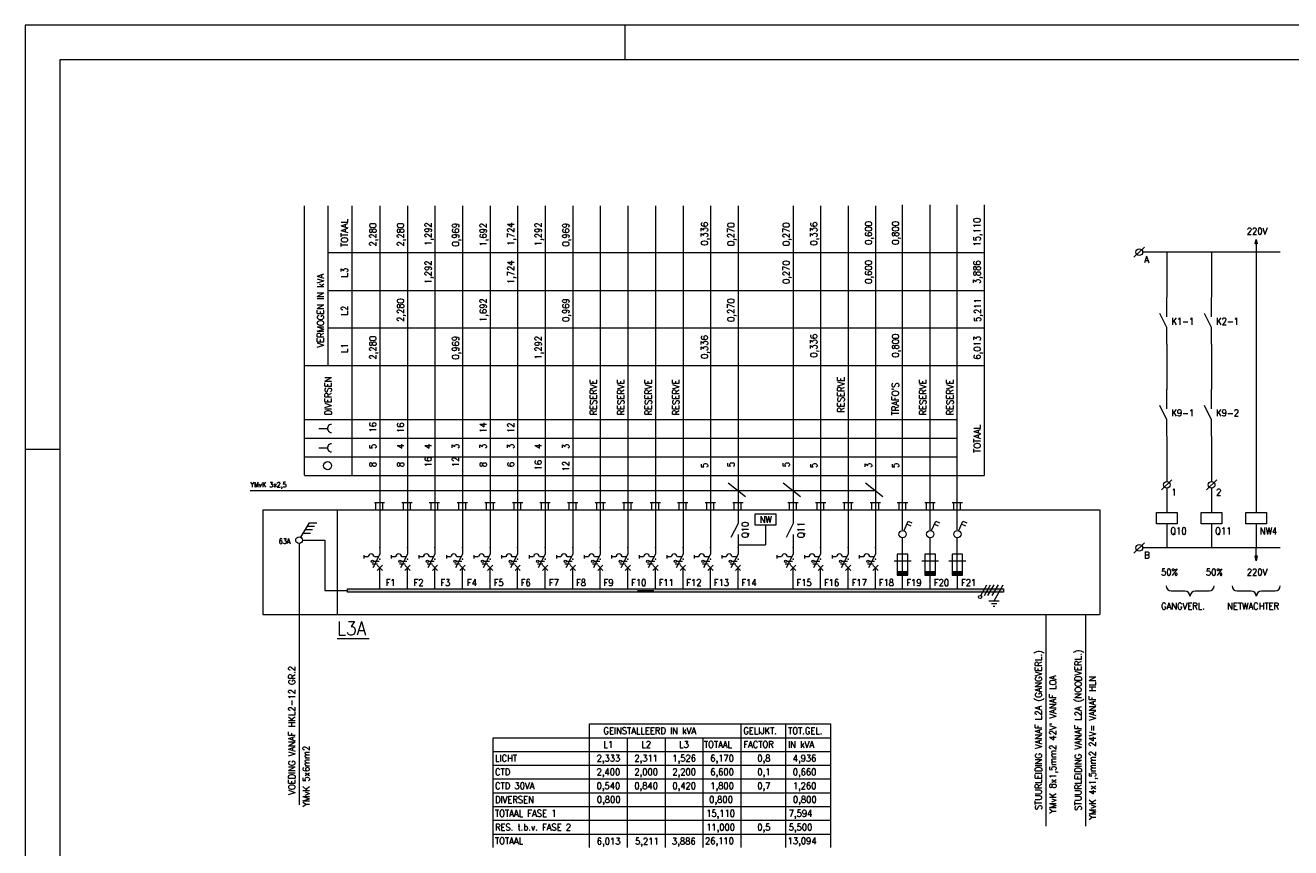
# Model space of a CAD drawing. Header units: metres. Extents: x 0 to 59.4, y 0 to 42.
# Tile 2 of 3: x 0 to 36.7, y 18.1 to 42. Entities that reach past the tile are written whole.
import ezdxf
from ezdxf.enums import TextEntityAlignment as Align

# ---------------------------------------------------------------- set-up
doc = ezdxf.new("R2010")
doc.units = ezdxf.units.M
doc.header["$MEASUREMENT"] = 0
doc.layers.add('Level 1', color=1, linetype='Continuous', lineweight=0)
doc.styles.add('Style-STANDARD', font='STANDARD.shx')

# ---------------------------------------------------------------- blocks, each defined once
blk = doc.blocks.new('A2')
at = {"layer": 'Level 1', "color": 1, "linetype": 'Continuous', "lineweight": 0}
for p, q in [((5.94, 4.2), (0, 4.2)), ((0, 4.2), (0, 0)), ((1.74, 4.1), (1.74, 4.2)), ((0, 2.97), (0.1, 2.97))]:
    blk.add_line(p, q, dxfattribs=at)
at = {"layer": 'Level 1', "color": 140, "linetype": 'Continuous', "lineweight": 0}
blk.add_3dface([(0.1, 0.1), (5.84, 0.1), (5.84, 4.1), (0.1, 4.1)], dxfattribs=at)

msp = doc.modelspace()

# ---------------------------------------------------------------- linework, layer by layer
at = {"layer": 'Level 1', "color": 1, "linetype": 'Continuous', "lineweight": 0}
for p, q in [((8.099, 28.948), (8.099, 36.76)), ((8.789, 32.121), (8.789, 36.76)), ((9.479, 28.948), (9.479, 36.76)), ((10.29, 36.76), (10.29, 26.663)), ((11.085, 36.76), (11.085, 26.663)), ((11.884, 36.76), (11.885, 26.663)), ((12.684, 36.76), (12.684, 26.663)), ((13.483, 36.76), (13.483, 26.663)), ((14.282, 36.76), (14.282, 26.663)), ((15.081, 36.76), (15.081, 26.663)), ((15.88, 36.76), (15.88, 26.663)), ((16.68, 36.76), (16.68, 26.663)), ((17.483, 36.76), (17.483, 26.663)), ((18.282, 36.76), (18.282, 26.663)), ((19.081, 36.76), (19.081, 26.663)), ((19.88, 36.76), (19.88, 26.663)), ((20.679, 36.76), (20.68, 27.544)), ((22.274, 36.76), (22.274, 27.544)), ((23.073, 36.76), (23.073, 26.663)), ((23.872, 36.76), (23.872, 26.663)), ((24.664, 36.76), (24.664, 26.663)), ((25.447, 27.365), (25.447, 36.791)), ((26.25, 27.365), (26.25, 36.791)), ((27.038, 27.365), (27.038, 36.791)), ((27.825, 28.936), (27.825, 36.791)), ((35.714, 35.791), (35.714, 35.42)), ((8.789, 35.408), (27.821, 35.408)), ((32.163, 35.272), (32.467, 35.568)), ((36.408, 35.42), (32.416, 35.42)), ((33.118, 35.42), (33.118, 34.11)), ((34.416, 35.42), (34.416, 34.11)), ((35.714, 35.42), (35.714, 27.869)), ((8.789, 34.308), (27.821, 34.308)), ((33.114, 33.545), (33.114, 34.106)), ((34.416, 33.545), (34.416, 34.106)), ((33.114, 33.229), (32.911, 33.635)), ((34.416, 33.229), (34.21, 33.635)), ((8.789, 33.221), (27.821, 33.221)), ((33.114, 32.75), (33.114, 33.229)), ((34.416, 32.75), (34.416, 33.229)), ((33.118, 32.746), (33.118, 31.436)), ((34.416, 32.746), (34.416, 31.436)), ((8.099, 32.129), (27.821, 32.129)), ((33.114, 30.875), (33.114, 31.44)), ((34.416, 30.875), (34.416, 31.44)), ((33.114, 30.559), (32.911, 30.968)), ((34.416, 30.559), (34.21, 30.968)), ((8.099, 30.562), (27.042, 30.562)), ((33.114, 30.079), (33.114, 30.559)), ((34.416, 30.079), (34.416, 30.559)), ((8.52, 30.305), (8.762, 30.305)), ((8.099, 30.02), (27.042, 30.02)), ((8.52, 29.743), (8.762, 29.743)), ((33.118, 30.076), (33.118, 28.766)), ((34.416, 30.076), (34.416, 28.766)), ((8.099, 29.486), (27.042, 29.486)), ((8.099, 28.944), (27.821, 28.944)), ((20.387, 28.726), (20.89, 28.328)), ((21.985, 28.726), (22.488, 28.328)), ((24.375, 28.726), (24.874, 28.328)), ((32.966, 28.52), (33.266, 28.816)), ((34.264, 28.52), (34.564, 28.816)), ((6.52, 28.507), (24.664, 28.507)), ((33.118, 28.571), (33.118, 27.869)), ((34.416, 28.571), (34.416, 27.869)), ((6.891, 27.946), (6.891, 24.909)), ((6.895, 27.946), (31.166, 27.946)), ((9.046, 27.946), (9.046, 24.909)), ((10.423, 28.145), (10.126, 28.145)), ((10.173, 27.942), (10.173, 28.145)), ((10.372, 27.942), (10.372, 28.145)), ((11.222, 28.145), (10.922, 28.145)), ((10.972, 27.942), (10.972, 28.145)), ((11.171, 27.942), (11.171, 28.145)), ((12.021, 28.145), (11.721, 28.145)), ((11.775, 27.942), (11.775, 28.145)), ((11.97, 27.942), (11.97, 28.145)), ((12.832, 28.145), (12.532, 28.145)), ((12.582, 27.942), (12.582, 28.145)), ((12.777, 27.942), (12.777, 28.145)), ((13.627, 28.145), (13.331, 28.145)), ((13.382, 27.942), (13.382, 28.145)), ((13.58, 27.942), (13.58, 28.145)), ((14.43, 28.145), (14.13, 28.145)), ((14.181, 27.942), (14.181, 28.145)), ((14.38, 27.942), (14.38, 28.145)), ((15.226, 28.145), (14.929, 28.145)), ((14.98, 27.942), (14.98, 28.145)), ((15.179, 27.942), (15.179, 28.145)), ((16.025, 28.145), (15.728, 28.145)), ((15.779, 27.942), (15.779, 28.145)), ((15.978, 27.942), (15.978, 28.145)), ((16.828, 28.145), (16.528, 28.145)), ((16.578, 27.942), (16.578, 28.145)), ((16.777, 27.942), (16.777, 28.145)), ((17.627, 28.145), (17.323, 28.145)), ((17.378, 27.942), (17.378, 28.145)), ((17.576, 27.942), (17.576, 28.145)), ((18.426, 28.145), (18.126, 28.145)), ((18.173, 27.942), (18.173, 28.145)), ((18.375, 27.942), (18.375, 28.145)), ((19.225, 28.145), (18.925, 28.145)), ((18.972, 27.942), (18.972, 28.145)), ((19.175, 27.942), (19.175, 28.145)), ((20.024, 28.145), (19.724, 28.145)), ((19.771, 27.942), (19.771, 28.145)), ((19.974, 27.942), (19.974, 28.145)), ((20.824, 28.145), (20.523, 28.145)), ((20.57, 27.942), (20.57, 28.145)), ((20.773, 27.942), (20.773, 28.145)), ((22.422, 28.145), (22.122, 28.145)), ((22.173, 27.942), (22.173, 28.145)), ((22.371, 27.942), (22.371, 28.145)), ((23.221, 28.145), (22.921, 28.145)), ((22.972, 27.942), (22.972, 28.145)), ((23.171, 27.942), (23.171, 28.145)), ((24.02, 28.145), (23.72, 28.145)), ((23.771, 27.942), (23.771, 28.145)), ((23.97, 27.942), (23.97, 28.145)), ((24.808, 28.145), (24.508, 28.145)), ((24.558, 27.942), (24.558, 28.145)), ((24.761, 27.942), (24.761, 28.145)), ((25.299, 28.153), (25.599, 28.153)), ((25.35, 27.95), (25.35, 28.153)), ((25.549, 27.95), (25.549, 28.153)), ((26.094, 28.153), (26.398, 28.153)), ((26.149, 27.95), (26.149, 28.153)), ((26.348, 27.95), (26.348, 28.153)), ((26.89, 28.153), (27.19, 28.153)), ((26.936, 27.95), (26.936, 28.153)), ((27.135, 27.95), (27.135, 28.153)), ((31.174, 27.946), (31.174, 24.909)), ((7.998, 27.147), (8.247, 27.568)), ((8.247, 27.568), (8.454, 27.568)), ((20.68, 27.544), (20.473, 27.139)), ((21.178, 27.829), (21.775, 27.829)), ((21.178, 27.498), (21.178, 27.829)), ((21.775, 27.829), (21.775, 27.498)), ((22.274, 27.544), (22.071, 27.139)), ((25.494, 27.346), (25.611, 27.619)), ((25.611, 27.619), (25.724, 27.568)), ((26.293, 27.346), (26.414, 27.619)), ((26.414, 27.619), (26.523, 27.568)), ((27.081, 27.346), (27.201, 27.619)), ((27.201, 27.619), (27.315, 27.568)), ((32.814, 27.869), (33.414, 27.869)), ((32.814, 27.538), (32.814, 27.869)), ((33.414, 27.538), (32.814, 27.538)), ((33.118, 27.538), (33.118, 26.84)), ((33.414, 27.869), (33.414, 27.538)), ((34.112, 27.869), (34.712, 27.869)), ((34.112, 27.538), (34.112, 27.869)), ((34.712, 27.538), (34.112, 27.538)), ((34.416, 27.538), (34.416, 26.84)), ((34.712, 27.869), (34.712, 27.538)), ((35.41, 27.869), (36.011, 27.869)), ((35.41, 27.538), (35.41, 27.869)), ((36.011, 27.538), (35.41, 27.538)), ((35.714, 27.538), (35.714, 26.84)), ((36.011, 27.869), (36.011, 27.538)), ((8.068, 27.268), (8.275, 27.268)), ((8.13, 27.369), (8.333, 27.369)), ((8.189, 27.466), (8.388, 27.466)), ((20.68, 27.233), (20.68, 26.663)), ((21.775, 27.498), (21.178, 27.498)), ((21.479, 27.498), (21.479, 26.932)), ((22.274, 27.233), (22.274, 26.663)), ((25.58, 27.529), (25.689, 27.482)), ((26.375, 27.529), (26.488, 27.482)), ((27.166, 27.529), (27.276, 27.482)), ((7.947, 26.96), (7.947, 19.389)), ((8.052, 27.061), (8.692, 27.061)), ((8.692, 27.061), (8.692, 25.603)), ((20.68, 26.928), (21.479, 26.928)), ((25.447, 26.652), (25.447, 27.131)), ((26.25, 26.652), (26.25, 27.131)), ((27.038, 26.652), (27.038, 27.131)), ((32.163, 26.688), (32.467, 26.988)), ((36.408, 26.84), (32.416, 26.84)), ((35.714, 26.469), (35.714, 26.84)), ((9.818, 26.628), (9.818, 26.531)), ((9.943, 26.581), (9.822, 26.581)), ((10.29, 26.663), (10.084, 26.262)), ((10.267, 26.449), (10.111, 26.449)), ((10.247, 26.581), (10.126, 26.581)), ((10.618, 26.628), (10.618, 26.531)), ((10.742, 26.581), (10.621, 26.581)), ((11.085, 26.663), (10.883, 26.262)), ((11.066, 26.449), (10.906, 26.449)), ((11.046, 26.581), (10.925, 26.581)), ((11.417, 26.628), (11.417, 26.531)), ((11.541, 26.581), (11.421, 26.581)), ((11.885, 26.663), (11.682, 26.262)), ((11.865, 26.449), (11.705, 26.449)), ((11.846, 26.581), (11.725, 26.581)), ((12.216, 26.628), (12.216, 26.531)), ((12.341, 26.581), (12.22, 26.581)), ((12.684, 26.663), (12.481, 26.262)), ((12.664, 26.449), (12.504, 26.449)), ((12.645, 26.581), (12.524, 26.581)), ((13.015, 26.628), (13.015, 26.531)), ((13.14, 26.581), (13.019, 26.581)), ((13.483, 26.663), (13.28, 26.262)), ((13.463, 26.449), (13.304, 26.449)), ((13.44, 26.581), (13.319, 26.581)), ((13.814, 26.628), (13.814, 26.531)), ((13.935, 26.581), (13.814, 26.581)), ((14.282, 26.663), (14.079, 26.262)), ((14.263, 26.449), (14.103, 26.449)), ((14.239, 26.581), (14.118, 26.581)), ((14.614, 26.628), (14.614, 26.531)), ((14.734, 26.581), (14.614, 26.581)), ((15.081, 26.663), (14.883, 26.262)), ((15.062, 26.449), (14.902, 26.449)), ((15.042, 26.581), (14.918, 26.581)), ((15.413, 26.628), (15.413, 26.531)), ((15.534, 26.581), (15.413, 26.581)), ((15.88, 26.663), (15.682, 26.262)), ((15.861, 26.449), (15.701, 26.449)), ((15.841, 26.581), (15.717, 26.581)), ((16.212, 26.628), (16.212, 26.531)), ((16.337, 26.581), (16.212, 26.581)), ((16.68, 26.663), (16.481, 26.262)), ((16.664, 26.449), (16.504, 26.449)), ((16.641, 26.581), (16.516, 26.581)), ((17.011, 26.628), (17.011, 26.531)), ((17.136, 26.581), (17.011, 26.581)), ((17.483, 26.663), (17.28, 26.262)), ((17.463, 26.449), (17.303, 26.449)), ((17.44, 26.581), (17.319, 26.581)), ((17.806, 26.628), (17.806, 26.531)), ((17.935, 26.581), (17.81, 26.581)), ((18.282, 26.663), (18.075, 26.262)), ((18.262, 26.449), (18.103, 26.449)), ((18.239, 26.581), (18.118, 26.581)), ((18.609, 26.628), (18.609, 26.531)), ((18.734, 26.581), (18.613, 26.581)), ((19.081, 26.663), (18.878, 26.262)), ((19.062, 26.449), (18.902, 26.449)), ((19.038, 26.581), (18.917, 26.581)), ((19.409, 26.628), (19.409, 26.531)), ((19.533, 26.581), (19.413, 26.581)), ((19.88, 26.663), (19.674, 26.262)), ((19.857, 26.449), (19.701, 26.449)), ((19.837, 26.581), (19.716, 26.581)), ((20.208, 26.628), (20.208, 26.531)), ((20.332, 26.581), (20.212, 26.581)), ((20.68, 26.663), (20.473, 26.262)), ((20.656, 26.449), (20.5, 26.449)), ((20.637, 26.581), (20.516, 26.581)), ((21.806, 26.628), (21.806, 26.531)), ((21.931, 26.581), (21.81, 26.581)), ((22.274, 26.663), (22.071, 26.262)), ((22.254, 26.449), (22.095, 26.449)), ((22.235, 26.581), (22.114, 26.581)), ((22.605, 26.628), (22.605, 26.531)), ((22.73, 26.581), (22.609, 26.581)), ((23.073, 26.663), (22.87, 26.262)), ((23.054, 26.449), (22.894, 26.449)), ((23.034, 26.581), (22.913, 26.581)), ((23.404, 26.628), (23.404, 26.531)), ((23.529, 26.581), (23.408, 26.581)), ((23.872, 26.663), (23.67, 26.262)), ((23.853, 26.449), (23.693, 26.449)), ((23.833, 26.581), (23.712, 26.581)), ((24.192, 26.628), (24.192, 26.531)), ((24.317, 26.581), (24.196, 26.581)), ((24.664, 26.663), (24.461, 26.262)), ((24.64, 26.449), (24.484, 26.449)), ((24.625, 26.581), (24.5, 26.581)), ((25.209, 26.461), (25.701, 26.461)), ((25.295, 26.656), (25.295, 26.047)), ((25.603, 26.656), (25.295, 26.656)), ((25.447, 26.047), (25.447, 26.656)), ((25.603, 26.047), (25.603, 26.656)), ((26.009, 26.461), (26.496, 26.461)), ((26.094, 26.656), (26.094, 26.047)), ((26.402, 26.656), (26.094, 26.656)), ((26.25, 26.047), (26.25, 26.656)), ((26.402, 26.047), (26.402, 26.656)), ((26.796, 26.461), (27.287, 26.461)), ((26.886, 26.656), (26.886, 26.047)), ((27.19, 26.656), (26.886, 26.656)), ((27.038, 26.047), (27.038, 26.656)), ((27.19, 26.047), (27.19, 26.656)), ((10.22, 26.371), (10.06, 26.371)), ((10.364, 26.336), (10.212, 26.184)), ((10.212, 26.336), (10.364, 26.184)), ((10.29, 25.665), (10.29, 26.262)), ((11.019, 26.371), (10.859, 26.371)), ((11.163, 26.336), (11.007, 26.184)), ((11.007, 26.336), (11.163, 26.184)), ((11.085, 25.665), (11.085, 26.262)), ((11.818, 26.371), (11.659, 26.371)), ((11.959, 26.336), (11.81, 26.184)), ((11.81, 26.336), (11.959, 26.184)), ((11.885, 25.665), (11.885, 26.262)), ((12.617, 26.371), (12.458, 26.371)), ((12.762, 26.336), (12.61, 26.184)), ((12.61, 26.336), (12.762, 26.184)), ((12.684, 25.665), (12.684, 26.262)), ((13.421, 26.371), (13.257, 26.371)), ((13.561, 26.336), (13.409, 26.184)), ((13.409, 26.336), (13.561, 26.184)), ((13.483, 25.665), (13.483, 26.262)), ((14.216, 26.371), (14.06, 26.371)), ((14.36, 26.336), (14.208, 26.184)), ((14.208, 26.336), (14.36, 26.184)), ((14.282, 25.665), (14.282, 26.262)), ((15.015, 26.371), (14.859, 26.371)), ((15.159, 26.336), (15.007, 26.184)), ((15.007, 26.336), (15.159, 26.184)), ((15.081, 25.665), (15.081, 26.262)), ((15.814, 26.371), (15.654, 26.371)), ((15.958, 26.336), (15.806, 26.184)), ((15.806, 26.336), (15.958, 26.184)), ((15.88, 25.665), (15.88, 26.262)), ((16.613, 26.371), (16.453, 26.371)), ((16.758, 26.336), (16.606, 26.184)), ((16.606, 26.336), (16.758, 26.184)), ((16.68, 25.665), (16.68, 26.262)), ((17.413, 26.371), (17.253, 26.371)), ((17.557, 26.336), (17.405, 26.184)), ((17.405, 26.336), (17.557, 26.184)), ((17.483, 25.665), (17.483, 26.262)), ((18.212, 26.371), (18.052, 26.371)), ((18.356, 26.336), (18.204, 26.184)), ((18.204, 26.336), (18.356, 26.184)), ((18.282, 25.665), (18.282, 26.262)), ((19.011, 26.371), (18.851, 26.371)), ((19.155, 26.336), (19.003, 26.184)), ((19.003, 26.336), (19.155, 26.184)), ((19.081, 25.665), (19.081, 26.262)), ((19.81, 26.371), (19.65, 26.371)), ((19.954, 26.336), (19.802, 26.184)), ((19.802, 26.336), (19.954, 26.184)), ((19.88, 25.665), (19.88, 26.262)), ((20.609, 26.371), (20.45, 26.371)), ((20.753, 26.336), (20.602, 26.184)), ((20.602, 26.336), (20.753, 26.184)), ((20.68, 25.665), (20.68, 26.262)), ((22.208, 26.371), (22.048, 26.371)), ((22.356, 26.336), (22.196, 26.184)), ((22.196, 26.336), (22.356, 26.184)), ((22.274, 25.665), (22.274, 26.262)), ((23.007, 26.371), (22.847, 26.371)), ((23.151, 26.336), (22.999, 26.184)), ((22.999, 26.336), (23.151, 26.184)), ((23.073, 25.665), (23.073, 26.262)), ((23.81, 26.371), (23.65, 26.371)), ((23.95, 26.336), (23.798, 26.184)), ((23.798, 26.336), (23.95, 26.184)), ((23.872, 25.665), (23.872, 26.262)), ((24.597, 26.371), (24.438, 26.371)), ((24.742, 26.336), (24.59, 26.184)), ((24.59, 26.336), (24.742, 26.184)), ((24.664, 25.665), (24.664, 26.262)), ((25.603, 26.149), (25.295, 26.149)), ((25.295, 26.122), (25.603, 26.122)), ((25.603, 26.102), (25.295, 26.102)), ((25.295, 26.075), (25.603, 26.075)), ((26.402, 26.149), (26.094, 26.149)), ((26.094, 26.122), (26.402, 26.122)), ((26.402, 26.102), (26.094, 26.102)), ((26.094, 26.075), (26.402, 26.075)), ((27.19, 26.149), (26.886, 26.149)), ((26.886, 26.122), (27.19, 26.122)), ((27.19, 26.102), (26.886, 26.102)), ((26.886, 26.075), (27.19, 26.075)), ((25.295, 26.047), (25.603, 26.047)), ((25.439, 26.04), (25.439, 25.65)), ((26.094, 26.047), (26.402, 26.047)), ((26.242, 26.04), (26.242, 25.65)), ((26.886, 26.047), (27.19, 26.047)), ((27.034, 26.04), (27.034, 25.65)), ((27.724, 25.459), (27.899, 25.767)), ((27.825, 25.459), (28.005, 25.767)), ((27.927, 25.459), (28.106, 25.767)), ((28.055, 25.459), (28.231, 25.767)), ((28.106, 25.303), (28.371, 25.767)), ((8.692, 25.603), (9.339, 25.603)), ((17.756, 25.603), (18.235, 25.603)), ((33.247, 25.592), (33.64, 25.592)), ((33.945, 25.592), (34.342, 25.592)), ((35.161, 25.592), (35.562, 25.592)), ((35.863, 25.592), (36.26, 25.592)), ((27.954, 25.303), (28.258, 25.303)), ((28.032, 25.229), (28.184, 25.229)), ((28.079, 25.151), (28.129, 25.151)), ((6.891, 24.909), (31.166, 24.909)), ((29.611, 24.913), (29.611, 18.769)), ((30.757, 24.913), (30.757, 18.769)), ((9.046, 24.211), (9.978, 24.211)), ((16.372, 18.145), (16.372, 21.732)), ((16.372, 21.732), (23.373, 21.732)), ((20.765, 18.145), (20.765, 21.732)), ((22.063, 18.145), (22.063, 21.732)), ((23.373, 18.145), (23.373, 21.732)), ((13.576, 18.145), (13.576, 21.334)), ((13.576, 21.334), (23.373, 21.334)), ((17.471, 18.145), (17.471, 21.334)), ((18.57, 18.145), (18.57, 21.334)), ((19.67, 18.145), (19.67, 21.334)), ((13.576, 20.933), (23.373, 20.933)), ((13.576, 20.535), (23.373, 20.535)), ((13.576, 20.137), (23.373, 20.137)), ((13.576, 19.736), (23.373, 19.736)), ((13.576, 19.338), (23.373, 19.338)), ((13.576, 18.941), (23.373, 18.941)), ((13.576, 18.539), (23.373, 18.539))]:
    msp.add_line(p, q, dxfattribs=at)
for centre, radius in [((32.319, 35.42), 0.0975), ((8.77, 29.225), 0.117), ((33.118, 28.668), 0.0975), ((34.416, 28.668), 0.0975), ((25.451, 27.24), 0.105), ((26.254, 27.24), 0.105), ((27.042, 27.24), 0.105), ((7.943, 27.065), 0.0975), ((32.319, 26.84), 0.0975), ((10.068, 26.449), 0.0351), ((10.867, 26.449), 0.0351), ((11.666, 26.449), 0.0351), ((12.465, 26.449), 0.0351), ((13.265, 26.449), 0.0351), ((14.068, 26.449), 0.0351), ((14.867, 26.449), 0.0351), ((15.666, 26.449), 0.0351), ((16.465, 26.449), 0.0351), ((17.26, 26.449), 0.0351), ((18.06, 26.449), 0.0351), ((18.859, 26.449), 0.0351), ((19.658, 26.449), 0.0351), ((20.457, 26.449), 0.0351), ((22.056, 26.449), 0.0351), ((22.855, 26.449), 0.0351), ((23.654, 26.449), 0.0351), ((24.445, 26.449), 0.0351), ((27.701, 25.416), 0.0468)]:
    msp.add_circle(centre, radius, dxfattribs=at)
for centre, radius, start, end in [((8.883, 30.305), 0.117, 90, 270.0001), ((8.883, 29.743), 0.117, 90, 270.0001), ((10.033, 26.581), 0.0858, 0, 180), ((10.832, 26.581), 0.0858, 0, 180), ((11.635, 26.581), 0.0858, 0, 180), ((12.434, 26.581), 0.0858, 0, 180), ((13.233, 26.581), 0.0858, 0, 180), ((14.033, 26.581), 0.0858, 0, 180), ((14.828, 26.581), 0.0858, 0, 180), ((15.627, 26.581), 0.0858, 0, 180), ((16.426, 26.581), 0.0858, 0, 180), ((17.225, 26.581), 0.0858, 0, 180), ((18.025, 26.581), 0.0858, 0, 180), ((18.824, 26.581), 0.0858, 0, 180), ((19.623, 26.581), 0.0858, 0, 180), ((20.422, 26.581), 0.0858, 0, 180), ((22.024, 26.581), 0.0858, 0, 180), ((22.824, 26.581), 0.0858, 0, 180), ((23.623, 26.581), 0.0858, 0, 180), ((24.41, 26.581), 0.0858, 0, 180), ((33.247, 25.74), 0.148, 180.0001, 270.0001), ((34.342, 25.74), 0.148, 270.0001, 0), ((35.161, 25.74), 0.148, 180.0001, 270.0001), ((36.26, 25.74), 0.148, 270.0001, 0), ((33.64, 25.44), 0.148, 0, 90), ((33.944, 25.44), 0.148, 90, 180), ((35.562, 25.44), 0.148, 0, 90), ((35.863, 25.44), 0.148, 90, 180)]:
    msp.add_arc(centre, radius, start, end, dxfattribs=at)
for p in [(10.29, 26.851), (11.085, 26.851), (11.885, 26.851), (12.684, 26.851), (13.483, 26.851), (14.282, 26.851), (15.081, 26.851), (15.88, 26.851), (16.68, 26.851), (17.483, 26.851), (18.282, 26.851), (19.081, 26.851), (19.88, 26.851), (20.68, 26.851), (22.274, 26.851), (23.073, 26.851), (23.872, 26.851), (24.664, 26.851), (10.29, 26.511), (11.085, 26.511), (11.885, 26.511), (12.684, 26.511), (13.483, 26.511), (14.282, 26.511), (15.081, 26.511), (15.88, 26.511), (16.68, 26.511), (17.483, 26.511), (18.282, 26.511), (19.081, 26.511), (19.88, 26.511), (20.68, 26.511), (22.274, 26.511), (23.073, 26.511), (23.872, 26.511), (24.664, 26.511), (25.447, 26.047), (26.25, 26.047), (27.038, 26.047)]:
    msp.add_point(p, dxfattribs=at)
for points in [[(35.738, 35.658), (35.683, 35.658), (35.714, 35.791)], [(9.347, 25.552), (9.347, 25.654), (28.375, 25.552), (28.375, 25.654)]]:
    msp.add_solid(points, dxfattribs=at)
at = {"layer": 'Level 1', "color": 1, "linetype": 'Continuous', "lineweight": 0, "extrusion": (0, 0, -1)}
msp.add_solid([(-35.683, 26.606), (-35.738, 26.606), (-35.714, 26.469)], dxfattribs=at)
at = {"layer": 'Level 1', "color": 1, "linetype": 'Continuous', "lineweight": 0}
for points in [[(35.738, 35.658), (35.683, 35.658), (35.714, 35.791)], [(35.683, 26.606), (35.738, 26.606), (35.714, 26.469)], [(9.347, 25.552), (9.347, 25.654), (28.375, 25.654), (28.375, 25.552)]]:
    msp.add_3dface(points, dxfattribs=at)

# ---------------------------------------------------------------- block references
at = {"layer": 'Level 1', "color": 140, "linetype": 'Continuous', "lineweight": 0, "xscale": 10, "yscale": 10, "zscale": 10}
msp.add_blockref('A2', (0, 0), dxfattribs=at)

# ---------------------------------------------------------------- texts
at = {"layer": 'Level 1', "color": 1, "linetype": 'Continuous', "lineweight": 0, "style": 'Style-STANDARD'}
for s, height, p in [('TOTAAL', 0.1949, (9.358, 35.571)), ('15,110', 0.1949, (27.708, 35.583)), ('2,280', 0.1949, (10.181, 35.583)), ('2,280', 0.1949, (10.984, 35.583)), ('1,292', 0.1949, (11.783, 35.602)), ('0,969', 0.1949, (12.582, 35.583)), ('1,692', 0.1949, (13.382, 35.583)), ('1,724', 0.1949, (14.181, 35.602)), ('1,292', 0.1949, (14.98, 35.595)), ('0,969', 0.1949, (15.779, 35.583)), ('0,270', 0.1949, (20.57, 35.595)), ('0,270', 0.1949, (22.173, 35.595)), ('VERMOGEN IN kVA', 0.1949, (8.664, 32.655)), ('L3', 0.1949, (9.358, 34.686)), ('1,292', 0.1949, (11.783, 34.495)), ('1,724', 0.1949, (14.181, 34.495)), ('0,270', 0.1949, (22.173, 34.495)), ('3,886', 0.1949, (27.708, 34.495)), ('L2', 0.1949, (9.358, 33.583)), ('2,280', 0.1949, (10.984, 33.396)), ('1,692', 0.1949, (13.382, 33.396)), ('0,969', 0.1949, (15.779, 33.396)), ('0,270', 0.1949, (20.57, 33.396)), ('5,211', 0.1949, (27.724, 33.396)), ('L1', 0.1949, (9.358, 32.495)), ('2,280', 0.1949, (10.181, 32.304)), ('0,969', 0.1949, (12.582, 32.304)), ('1,292', 0.1949, (14.98, 32.304)), ('6,013', 0.1949, (27.716, 32.304)), ('DIVERSEN', 0.1949, (8.883, 30.686)), ('RESERVE', 0.1949, (16.578, 30.686)), ('RESERVE', 0.1949, (17.378, 30.686)), ('RESERVE', 0.1949, (18.173, 30.686)), ('RESERVE', 0.1949, (18.972, 30.686)), ("TRAFO'S", 0.1949, (25.338, 30.686)), ('RESERVE', 0.1949, (26.137, 30.686)), ('RESERVE', 0.1949, (26.925, 30.686)), ('16', 0.1949, (10.181, 30.188)), ('TOTAAL', 0.1949, (27.716, 29.599)), ('16', 0.1949, (10.984, 30.176)), ('14', 0.1949, (13.382, 30.176)), ('12', 0.1949, (14.181, 30.176)), ('5', 0.195, (10.181, 29.708)), ('4', 0.195, (10.984, 29.708)), ('4', 0.195, (11.783, 29.708)), ('3', 0.195, (12.582, 29.708)), ('3', 0.195, (13.382, 29.708)), ('3', 0.195, (14.181, 29.708)), ('4', 0.195, (14.98, 29.708)), ('3', 0.195, (15.779, 29.708)), ('16', 0.1949, (11.783, 29.182)), ('12', 0.1949, (12.582, 29.182)), ('16', 0.1949, (14.98, 29.088)), ('8', 0.195, (10.181, 29.182)), ('8', 0.195, (10.984, 29.182)), ('8', 0.195, (13.382, 29.182)), ('6', 0.195, (14.181, 29.182)), ('12', 0.1949, (15.779, 29.057)), ('5', 0.195, (20.57, 29.182)), ('5', 0.195, (22.173, 29.182))]:
    msp.add_text(s, height=height, rotation=90, dxfattribs=at).set_placement(p)
for s, height, p in [('0,336', 0.1964, (19.802, 35.955)), ('0,336', 0.1964, (22.972, 35.955)), ('0,600', 0.1964, (24.562, 35.975)), ('0,800', 0.1964, (25.342, 35.976)), ('0,600', 0.1964, (24.562, 34.845)), ('0,336', 0.1964, (19.802, 32.665)), ('0,336', 0.1964, (22.972, 32.705)), ('0,800', 0.1964, (25.342, 32.706)), ('RESERVE', 0.1964, (23.762, 31.287)), ('5', 0.196, (19.802, 29.233)), ('5', 0.196, (22.972, 29.233)), ('3', 0.196, (24.562, 29.233)), ('5', 0.196, (25.342, 29.233)), ('Q10', 0.1964, (20.982, 27.364)), ('Q11', 0.1964, (22.602, 27.363)), ('STUURLEIDING VANAF L2A (GANGVERL.)', 0.1949, (29.49, 21.553)), ('STUURLEIDING VANAF L2A (NOODVERL.)', 0.1949, (30.64, 21.553)), ('VOEDING VANAF HKL2-12 GR.2', 0.1949, (7.83, 21.548)), ('YMvK 8x1,5mm2 42V` VANAF L0A', 0.1949, (29.907, 21.143)), ('YMvK 4x1,5mm2 24V= VANAF HLN', 0.1949, (31.057, 21.045)), ('YMvK 5x6mm2', 0.1949, (8.247, 20.218))]:
    msp.add_text(s, height=height, rotation=90, dxfattribs=at).set_placement(p, align=Align.CENTER)
for s, height, p in [('220V', 0.1949, (35.438, 35.931)), ('A', 0.195, (32.463, 35.112)), ('K1-1', 0.1949, (33.251, 33.315)), ('K2-1', 0.1949, (34.549, 33.315)), ('K9-1', 0.1949, (33.251, 30.66)), ('K9-2', 0.1949, (34.549, 30.66)), ('YMvK 3x2,5', 0.1481, (6.528, 28.597)), ('1', 0.195, (33.251, 28.36)), ('2', 0.195, (34.549, 28.36)), ('Q10', 0.1949, (33.219, 27.233)), ('Q11', 0.1949, (34.518, 27.233)), ('NW4', 0.1949, (35.816, 27.233)), ('63A', 0.1481, (7.355, 26.96)), ('B', 0.195, (32.463, 26.532)), ('50%', 0.1949, (32.95, 26.041)), ('50%', 0.1949, (34.252, 26.041)), ('220V', 0.1949, (35.438, 26.041)), ('F1', 0.1949, (10.454, 25.735)), ('F2', 0.1949, (11.265, 25.735)), ('F3', 0.1949, (12.04, 25.735)), ('F4', 0.1949, (12.812, 25.735)), ('F5', 0.1949, (13.588, 25.735)), ('F6', 0.1949, (14.372, 25.735)), ('F7', 0.1949, (15.19, 25.735)), ('F8', 0.1949, (15.978, 25.735)), ('F9', 0.1949, (16.777, 25.735)), ('F10', 0.1949, (17.576, 25.735)), ('F11', 0.1949, (18.375, 25.735)), ('F12', 0.1949, (19.175, 25.735)), ('F13', 0.1949, (19.974, 25.735)), ('F14', 0.1949, (20.773, 25.735)), ('F15', 0.1949, (22.371, 25.735)), ('F16', 0.1949, (23.171, 25.735)), ('F17', 0.1949, (23.974, 25.735)), ('F18', 0.1949, (24.761, 25.735)), ('F19', 0.1949, (25.56, 25.735)), ('F20', 0.1949, (26.36, 25.735)), ('F21', 0.1949, (27.147, 25.735)), ('GANGVERL.', 0.1949, (32.95, 25.054)), ('NETWACHTER', 0.1949, (34.868, 25.054)), ('L3A', 0.3937, (9.043, 24.313)), ('GEINSTALLEERD IN kVA', 0.1949, (16.773, 21.439)), ('GELIJKT.', 0.1949, (20.831, 21.439)), ('TOT.GEL.', 0.1949, (22.13, 21.439)), ('L1', 0.1949, (16.773, 21.042)), ('L2', 0.1949, (17.873, 21.042)), ('L3', 0.1949, (18.968, 21.042)), ('TOTAAL', 0.1949, (19.689, 21.042)), ('FACTOR', 0.1949, (20.831, 21.042)), ('IN kVA', 0.1949, (22.13, 21.042)), ('LICHT', 0.1949, (13.627, 20.64)), ('2,333', 0.1949, (16.574, 20.64)), ('2,311', 0.1949, (17.67, 20.64)), ('1,526', 0.1949, (18.773, 20.64)), ('6,170', 0.1949, (19.872, 20.64)), ('0,8', 0.1949, (21.237, 20.64)), ('4,936', 0.1949, (22.266, 20.64)), ('CTD', 0.1949, (13.627, 20.243)), ('2,400', 0.1949, (16.574, 20.243)), ('2,000', 0.1949, (17.67, 20.243)), ('2,200', 0.1949, (18.773, 20.243)), ('6,600', 0.1949, (19.872, 20.243)), ('0,1', 0.1949, (21.237, 20.243)), ('0,660', 0.1949, (22.266, 20.243)), ('CTD 30VA', 0.1949, (13.627, 19.841)), ('0,540', 0.1949, (16.574, 19.841)), ('0,840', 0.1949, (17.67, 19.841)), ('0,420', 0.1949, (18.773, 19.841)), ('1,800', 0.1949, (19.872, 19.841)), ('0,7', 0.1949, (21.237, 19.841)), ('1,260', 0.1949, (22.266, 19.841)), ('DIVERSEN', 0.1949, (13.627, 19.439)), ('TOTAAL FASE 1', 0.1949, (13.627, 19.042)), ('15,110', 0.1949, (19.752, 19.042)), ('7,594', 0.1949, (22.149, 19.042)), ('RES. t.b.v. FASE 2', 0.1949, (13.627, 18.64)), ('11,000', 0.1949, (19.752, 18.64)), ('0,5', 0.1949, (21.237, 18.64)), ('5,500', 0.1949, (22.149, 18.64)), ('TOTAAL', 0.1949, (13.627, 18.243)), ('26,110', 0.1949, (19.72, 18.243)), ('13,094', 0.1949, (22.118, 18.243))]:
    msp.add_text(s, height=height, dxfattribs=at).set_placement(p)
for s, height, p in [('NW', 0.1949, (21.479, 27.568)), ('0,800', 0.1964, (16.925, 19.443)), ('0,800', 0.1964, (20.185, 19.443)), ('0,800', 0.1964, (22.615, 19.443)), ('6,013', 0.1964, (16.923, 18.233)), ('5,211', 0.1964, (18.034, 18.233)), ('3,886', 0.1964, (19.104, 18.233))]:
    msp.add_text(s, height=height, dxfattribs=at).set_placement(p, align=Align.CENTER)

doc.saveas('drawing.dxf')
